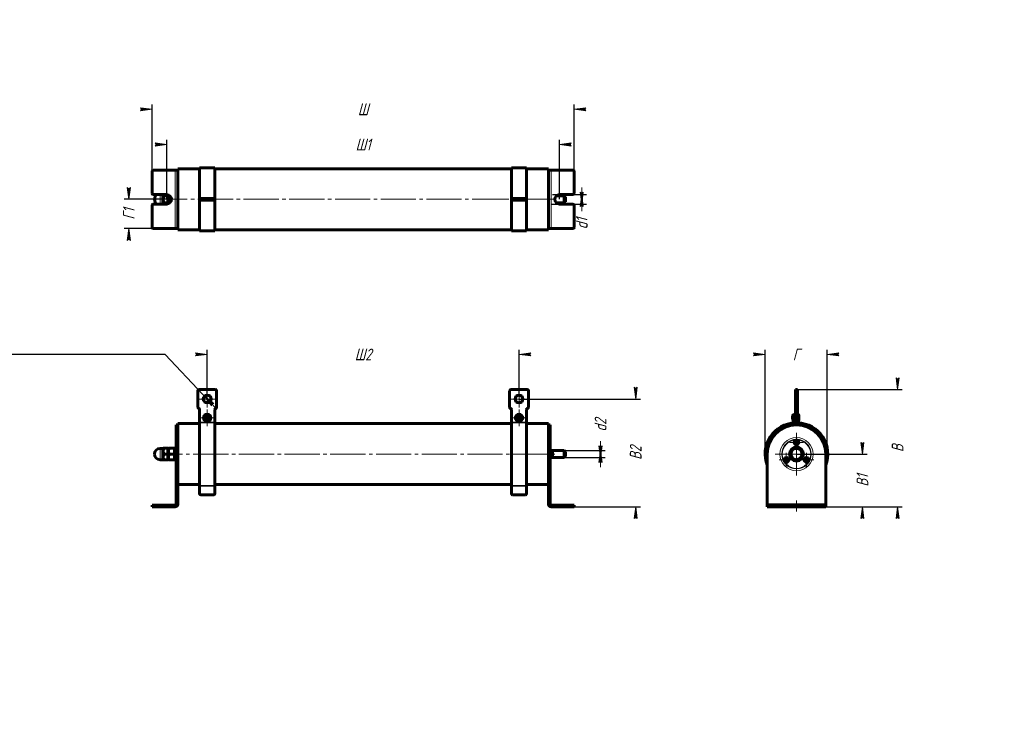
# Model space of a CAD drawing. Header units: millimetres. Extents: x 0 to 420, y 0 to 297.
import ezdxf

# ---------------------------------------------------------------- set-up
doc = ezdxf.new("R2010")
doc.units = ezdxf.units.MM
for name, pattern in [('K5LT_AXLED', [19.5, 15, -1.5, 1.5, -1.5]), ('K5LT_BASIC', [0]), ('K5LT_THIN', [0])]:
    doc.linetypes.add(name, pattern=pattern)
doc.layers.add('Системный слой', color=7, linetype='Continuous')
doc.styles.add('KDIMTEXTSTYLE', font='GOST_AU.SHX', dxfattribs={"width": 0.96, "oblique": 15, "height": 5})
doc.dimstyles.new('KDIMSTYLE (0.50)', dxfattribs={"dimtxt": 5, "dimasz": 1, "dimexe": 2, "dimexo": 0, "dimgap": 1, "dimtad": 1, "dimlfac": 2, "dimtxsty": 'KDIMTEXTSTYLE', "dimsah": 1, "dimcen": 0, "dimdle": 1, "dimadec": 0, "dimazin": 0, "dimtfac": 0.667, "dimtmove": 0, "dimatfit": 3, "dimfxl": 1, "dimtvp": 1, "dimtolj": 1, "dimtzin": 0, "dimarcsym": 0})

# ---------------------------------------------------------------- blocks, each defined once
blk = doc.blocks.new('U0')
at = {"layer": 'Системный слой', "color": 150, "linetype": 'K5LT_BASIC', "lineweight": 60, "true_color": 0x0080ff}
for p, q in [((61, 111.78), (61, 114.16)), ((61, 109.41), (61, 111.78))]:
    blk.add_line(p, q, dxfattribs=at)
blk = doc.blocks.new('U1')
at = {"layer": 'Системный слой', "color": 7, "linetype": 'K5LT_THIN', "lineweight": 18}
for p, q in [((59.88, 111.78), (59.88, 114.16)), ((59.88, 109.41), (59.88, 111.78))]:
    blk.add_line(p, q, dxfattribs=at)
blk = doc.blocks.new('U2')
at = {"layer": 'Системный слой', "color": 150, "linetype": 'K5LT_BASIC', "lineweight": 60, "true_color": 0x0080ff}
for p, q in [((76.75, 124.78), (67.5, 124.78)), ((209.75, 124.78), (83.25, 124.78)), ((225.5, 124.78), (216.25, 124.78))]:
    blk.add_line(p, q, dxfattribs=at)
blk = doc.blocks.new('U3')
at = {"layer": 'Системный слой', "color": 150, "linetype": 'K5LT_BASIC', "lineweight": 60, "true_color": 0x0080ff}
for p, q in [((76.75, 98.78), (67.5, 98.78)), ((209.75, 98.78), (83.25, 98.78)), ((225.5, 98.78), (216.25, 98.78))]:
    blk.add_line(p, q, dxfattribs=at)
blk = doc.blocks.new('U4')
at = {"layer": 'Системный слой', "color": 150, "linetype": 'K5LT_BASIC', "lineweight": 60, "true_color": 0x0080ff}
for p, q in [((67.5, 111.78), (67.5, 124.78)), ((67.5, 108.21), (67.5, 111.78))]:
    blk.add_line(p, q, dxfattribs=at)
blk = doc.blocks.new('U5')
at = {"layer": 'Системный слой', "color": 150, "linetype": 'K5LT_BASIC', "lineweight": 60, "true_color": 0x0080ff}
for p, q in [((225.5, 111.78), (225.5, 124.78)), ((225.5, 108.21), (225.5, 111.78))]:
    blk.add_line(p, q, dxfattribs=at)
blk = doc.blocks.new('KDIMARROW_02')
at = {"layer": 'Системный слой'}
blk.add_hatch(color=0, dxfattribs=at).paths.add_polyline_path([(4.5, 0), (5, 0.66), (0, 0), (5, -0.66)])
at = {"layer": 'Системный слой', "color": 0, "linetype": 'K5LT_THIN', "lineweight": 18}
for p, q in [((0, 0), (-1, 0)), ((5, 0.66), (0, 0)), ((0, 0), (5, -0.66)), ((0, 0), (7, 0)), ((4.5, 0), (5, 0.66)), ((5, -0.66), (4.5, 0))]:
    blk.add_line(p, q, dxfattribs=at)
blk = doc.blocks.new('KDIMARROW_01')
at = {"layer": 'Системный слой'}
blk.add_hatch(color=0, dxfattribs=at).paths.add_polyline_path([(0, 0), (-5, 0.66), (-4.5, 0), (-5, -0.66)])
at = {"layer": 'Системный слой', "color": 0, "linetype": 'K5LT_THIN', "lineweight": 18}
for p, q in [((-4.5, 0), (-5, 0.66)), ((-5, 0.66), (0, 0)), ((0, 0), (-5, -0.66)), ((-5, -0.66), (-4.5, 0)), ((0, 0), (-1, 0))]:
    blk.add_line(p, q, dxfattribs=at)
blk = doc.blocks.new('U6')
at = {"layer": 'Системный слой', "color": 30, "linetype": 'K5LT_AXLED', "lineweight": 18, "true_color": 0xff8000}
for q in [(80, 138.96), (76.33, 135.28), (83.68, 135.28), (80, 131.61)]:
    blk.add_line((80, 135.28), q, dxfattribs=at)
blk = doc.blocks.new('U7')
at = {"layer": 'Системный слой', "color": 30, "linetype": 'K5LT_AXLED', "lineweight": 18, "true_color": 0xff8000}
for q in [(213, 138.96), (209.33, 135.28), (216.68, 135.28), (213, 131.61)]:
    blk.add_line((213, 135.28), q, dxfattribs=at)
blk = doc.blocks.new('U8')
at = {"layer": 'Системный слой', "color": 30, "linetype": 'K5LT_AXLED', "lineweight": 18, "true_color": 0xff8000}
for q in [(80, 130.85), (76.43, 127.28), (83.58, 127.28), (80, 123.7)]:
    blk.add_line((80, 127.28), q, dxfattribs=at)
blk = doc.blocks.new('U9')
at = {"layer": 'Системный слой', "color": 30, "linetype": 'K5LT_AXLED', "lineweight": 18, "true_color": 0xff8000}
for q in [(213, 130.85), (209.43, 127.28), (216.58, 127.28), (213, 123.7)]:
    blk.add_line((213, 127.28), q, dxfattribs=at)
blk = doc.blocks.new('U10')
at = {"layer": 'Системный слой', "color": 150, "linetype": 'K5LT_BASIC', "lineweight": 60, "true_color": 0x0080ff}
for start, end in [(0, 195.9424), (344.0576, 0)]:
    blk.add_arc((331.35, 111.78), 13, start, end, dxfattribs=at)
blk = doc.blocks.new('U11')
at = {"layer": 'Системный слой', "color": 150, "linetype": 'K5LT_BASIC', "lineweight": 60, "true_color": 0x0080ff}
for p, q in [((332.38, 127.28), (332.38, 128.2)), ((332.38, 126.35), (332.38, 127.28))]:
    blk.add_line(p, q, dxfattribs=at)
blk = doc.blocks.new('U12')
at = {"layer": 'Системный слой', "color": 150, "linetype": 'K5LT_BASIC', "lineweight": 60, "true_color": 0x0080ff}
for p, q in [((329.7, 127.28), (329.7, 128.03)), ((329.7, 126.53), (329.7, 127.28))]:
    blk.add_line(p, q, dxfattribs=at)
blk = doc.blocks.new('U13')
at = {"layer": 'Системный слой', "color": 150, "linetype": 'K5LT_BASIC', "lineweight": 60, "true_color": 0x0080ff}
for p, q in [((332.38, 127.07), (332.38, 128.2)), ((332.38, 126.35), (332.38, 127.07))]:
    blk.add_line(p, q, dxfattribs=at)
blk = doc.blocks.new('U14')
at = {"layer": 'Системный слой', "color": 30, "linetype": 'K5LT_AXLED', "lineweight": 18, "true_color": 0xff8000}
for q in [(324.02, 109.28), (327.02, 112.28), (330.02, 109.28), (327.02, 106.28)]:
    blk.add_line((327.02, 109.28), q, dxfattribs=at)
blk = doc.blocks.new('U15')
at = {"layer": 'Системный слой', "color": 30, "linetype": 'K5LT_AXLED', "lineweight": 18, "true_color": 0xff8000}
for q in [(331.35, 120.85), (322.28, 111.78), (340.42, 111.78), (331.35, 102.71)]:
    blk.add_line((331.35, 111.78), q, dxfattribs=at)
blk = doc.blocks.new('U16')
at = {"layer": 'Системный слой', "color": 30, "linetype": 'K5LT_AXLED', "lineweight": 18, "true_color": 0xff8000}
for q in [(331.35, 119.78), (328.35, 116.78), (334.35, 116.78), (331.35, 113.78)]:
    blk.add_line((331.35, 116.78), q, dxfattribs=at)
blk = doc.blocks.new('U17')
at = {"layer": 'Системный слой', "color": 30, "linetype": 'K5LT_AXLED', "lineweight": 18, "true_color": 0xff8000}
for q in [(332.68, 109.28), (335.68, 112.28), (338.68, 109.28), (335.68, 106.28)]:
    blk.add_line((335.68, 109.28), q, dxfattribs=at)
blk = doc.blocks.new('U18')
at = {"layer": 'Системный слой', "color": 150, "linetype": 'K5LT_BASIC', "lineweight": 60, "true_color": 0x0080ff}
for p, q in [((63.55, 222.25), (63.6, 222.12)), ((63.6, 222.12), (63.66, 221.99)), ((63.66, 221.99), (63.72, 221.86))]:
    blk.add_line(p, q, dxfattribs=at)
blk = doc.blocks.new('U19')
at = {"layer": 'Системный слой', "color": 150, "linetype": 'K5LT_BASIC', "lineweight": 60, "true_color": 0x0080ff}
for p, q in [((63.6, 218.71), (63.55, 218.58)), ((63.66, 218.84), (63.6, 218.71)), ((63.72, 218.97), (63.66, 218.84))]:
    blk.add_line(p, q, dxfattribs=at)
blk = doc.blocks.new('U20')
at = {"layer": 'Системный слой', "color": 150, "linetype": 'K5LT_BASIC', "lineweight": 60, "true_color": 0x0080ff}
for p, q in [((63.12, 218.81), (63.03, 218.97)), ((63.19, 218.64), (63.12, 218.81)), ((63.23, 218.47), (63.19, 218.64))]:
    blk.add_line(p, q, dxfattribs=at)
blk = doc.blocks.new('U21')
at = {"layer": 'Системный слой', "color": 150, "linetype": 'K5LT_BASIC', "lineweight": 60, "true_color": 0x0080ff}
for p, q in [((63.03, 221.86), (63.12, 222.02)), ((63.12, 222.02), (63.19, 222.19)), ((63.19, 222.19), (63.23, 222.36))]:
    blk.add_line(p, q, dxfattribs=at)
blk = doc.blocks.new('U22')
at = {"layer": 'Системный слой', "color": 150, "linetype": 'K5LT_BASIC', "lineweight": 60, "true_color": 0x0080ff}
for p, q in [((61.26, 222.41), (61.3, 222.23)), ((61.3, 222.23), (61.38, 222.04)), ((61.38, 222.04), (61.47, 221.86))]:
    blk.add_line(p, q, dxfattribs=at)
blk = doc.blocks.new('U23')
at = {"layer": 'Системный слой', "color": 150, "linetype": 'K5LT_BASIC', "lineweight": 60, "true_color": 0x0080ff}
for p, q in [((61.3, 218.6), (61.26, 218.41)), ((61.38, 218.79), (61.3, 218.6)), ((61.47, 218.97), (61.38, 218.79))]:
    blk.add_line(p, q, dxfattribs=at)
blk = doc.blocks.new('U24')
at = {"layer": 'Системный слой', "color": 150, "linetype": 'K5LT_BASIC', "lineweight": 60, "true_color": 0x0080ff}
for p, q in [((76.75, 233.41), (67.5, 233.41)), ((209.75, 233.41), (83.25, 233.41)), ((225.5, 233.41), (216.25, 233.41))]:
    blk.add_line(p, q, dxfattribs=at)
blk = doc.blocks.new('U25')
at = {"layer": 'Системный слой', "color": 150, "linetype": 'K5LT_BASIC', "lineweight": 60, "true_color": 0x0080ff}
for p, q in [((76.75, 207.41), (67.5, 207.41)), ((209.75, 207.41), (83.25, 207.41)), ((225.5, 207.41), (216.25, 207.41))]:
    blk.add_line(p, q, dxfattribs=at)

msp = doc.modelspace()

# ---------------------------------------------------------------- linework, layer by layer
at = {"layer": 'Системный слой', "color": 150, "linetype": 'K5LT_BASIC', "lineweight": 60, "true_color": 0x0080ff}
for p, q in [((56.5016, 222.9144), (56.5016, 232.4144)), ((57.0016, 232.9144), (66.2516, 232.9144)), ((66.2516, 232.9144), (67.5016, 232.9144)), ((67.5016, 207.4144), (67.5016, 233.4144)), ((67.5016, 232.9144), (67.5016, 207.9144)), ((83.2516, 233.7894), (76.7516, 233.7894)), ((76.7516, 221.0279), (76.7516, 233.7894)), ((83.2516, 221.0279), (83.2516, 233.7894)), ((216.2516, 233.7894), (209.7516, 233.7894)), ((209.7516, 221.0279), (209.7516, 233.7894)), ((216.2516, 221.0279), (216.2516, 233.7894)), ((225.5016, 207.4144), (225.5016, 233.4144)), ((225.5016, 232.9144), (226.7516, 232.9144)), ((225.5016, 207.9144), (225.5016, 232.9144)), ((226.7516, 232.9144), (236.0016, 232.9144)), ((236.5016, 232.4144), (236.5016, 222.9144)), ((57.0016, 222.4144), (62.7516, 222.4144)), ((62.7516, 218.4144), (57.0016, 218.4144)), ((61.0016, 218.4144), (61.0016, 222.4144)), ((61.4702, 221.8578), (63.0329, 221.8578)), ((61.4702, 218.971), (63.0329, 218.971)), ((63.5016, 222.2684), (63.5016, 220.4144)), ((63.5016, 220.4144), (63.5016, 218.5603)), ((64.136, 221.8578), (63.7248, 221.8578)), ((64.136, 218.971), (63.7248, 218.971)), ((76.7516, 220.7894), (76.7516, 221.0279)), ((76.7516, 220.7894), (77.2516, 220.7894)), ((76.7516, 220.4144), (76.7516, 220.7894)), ((76.7516, 220.4144), (77.2516, 220.4144)), ((76.7516, 220.0394), (76.7516, 220.4144)), ((77.2516, 220.4144), (76.7516, 220.4144)), ((76.7516, 220.0394), (76.7516, 219.8009)), ((77.2516, 220.0394), (76.7516, 220.0394)), ((76.7516, 219.8009), (76.7516, 207.0394)), ((77.2516, 220.7894), (82.7516, 220.7894)), ((77.2516, 220.4144), (82.7516, 220.4144)), ((77.2516, 220.4144), (82.7516, 220.4144)), ((77.2516, 220.0394), (82.7516, 220.0394)), ((82.7516, 220.7894), (83.2516, 220.7894)), ((82.7516, 220.4144), (83.2516, 220.4144)), ((83.2516, 220.4144), (82.7516, 220.4144)), ((83.2516, 220.0394), (82.7516, 220.0394)), ((83.2516, 220.7894), (83.2516, 221.0279)), ((83.2516, 220.7894), (83.2516, 220.4144)), ((83.2516, 220.4144), (83.2516, 220.0394)), ((83.2516, 220.0394), (83.2516, 219.8009)), ((83.2516, 219.8009), (83.2516, 207.0394)), ((209.7516, 220.7894), (209.7516, 221.0279)), ((209.7516, 220.7894), (210.2516, 220.7894)), ((209.7516, 220.4144), (209.7516, 220.7894)), ((209.7516, 220.4144), (210.2516, 220.4144)), ((209.7516, 220.0394), (209.7516, 220.4144)), ((210.2516, 220.4144), (209.7516, 220.4144)), ((209.7516, 220.0394), (209.7516, 219.8009)), ((210.2516, 220.0394), (209.7516, 220.0394)), ((209.7516, 219.8009), (209.7516, 207.0394)), ((210.2516, 220.7894), (215.7516, 220.7894)), ((210.2516, 220.4144), (215.7516, 220.4144)), ((210.2516, 220.4144), (215.7516, 220.4144)), ((210.2516, 220.0394), (215.7516, 220.0394)), ((215.7516, 220.7894), (216.2516, 220.7894)), ((215.7516, 220.4144), (216.2516, 220.4144)), ((216.2516, 220.4144), (215.7516, 220.4144)), ((216.2516, 220.0394), (215.7516, 220.0394)), ((216.2516, 220.7894), (216.2516, 221.0279)), ((216.2516, 220.7894), (216.2516, 220.4144)), ((216.2516, 220.4144), (216.2516, 220.0394)), ((216.2516, 220.0394), (216.2516, 219.8009)), ((216.2516, 219.8009), (216.2516, 207.0394)), ((228.9287, 221.9144), (232.2516, 221.9144)), ((228.9287, 218.9144), (232.2516, 218.9144)), ((230.2516, 222.4144), (236.0016, 222.4144)), ((236.0016, 218.4144), (230.2516, 218.4144)), ((232.2516, 221.9144), (232.2516, 218.9144)), ((232.2516, 221.9144), (232.7516, 221.4144)), ((232.2516, 218.9144), (232.7516, 219.4144)), ((232.7516, 221.4144), (232.7516, 219.4144)), ((56.5016, 208.4144), (56.5016, 217.9144)), ((236.5016, 217.9144), (236.5016, 208.4144)), ((66.2516, 207.9144), (57.0016, 207.9144)), ((67.5016, 207.9144), (66.2516, 207.9144)), ((76.7516, 207.0394), (83.2516, 207.0394)), ((209.7516, 207.0394), (216.2516, 207.0394)), ((226.7516, 207.9144), (225.5016, 207.9144)), ((236.0016, 207.9144), (226.7516, 207.9144)), ((76.0016, 138.7801), (76.0016, 131.7801)), ((83.5016, 139.2801), (76.5016, 139.2801)), ((84.0016, 131.7801), (84.0016, 138.7801)), ((209.0016, 138.7801), (209.0016, 131.7801)), ((216.5016, 139.2801), (209.5016, 139.2801)), ((217.0016, 131.7801), (217.0016, 138.7801)), ((330.9758, 139.2801), (331.3508, 139.2801)), ((330.9758, 138.7801), (330.9758, 139.2801)), ((330.9758, 138.7801), (330.9758, 131.7801)), ((331.3508, 139.2801), (331.3508, 138.7801)), ((331.3508, 138.7801), (331.3508, 139.2801)), ((331.3508, 139.2801), (331.7258, 139.2801)), ((331.3508, 138.7801), (331.3508, 131.7801)), ((331.3508, 138.7801), (331.3508, 131.7801)), ((331.7258, 139.2801), (331.7258, 138.7801)), ((331.7258, 138.7801), (331.7258, 131.7801)), ((76.7516, 125.3908), (76.7516, 130.8119)), ((83.2516, 130.8119), (83.2516, 125.3908)), ((209.7516, 125.3908), (209.7516, 130.8119)), ((216.2516, 130.8119), (216.2516, 125.3908)), ((330.9758, 131.296), (330.9758, 131.7801)), ((330.9758, 130.8119), (330.9758, 131.296)), ((330.9758, 125.3908), (330.9758, 130.8119)), ((331.3508, 131.7801), (331.3508, 131.296)), ((331.3508, 131.296), (331.3508, 131.7801)), ((331.3508, 131.296), (331.3508, 130.8119)), ((331.3508, 130.8119), (331.3508, 131.296)), ((331.3508, 125.3908), (331.3508, 130.8119)), ((331.3508, 125.3908), (331.3508, 130.8119)), ((331.7258, 131.7801), (331.7258, 131.296)), ((331.7258, 131.296), (331.7258, 130.8119)), ((331.7258, 125.3908), (331.7258, 130.8119)), ((67.5016, 124.2801), (66.7516, 124.2801)), ((66.7516, 111.7801), (66.7516, 124.2801)), ((76.7516, 125.141), (76.7516, 125.3908)), ((76.7516, 98.4192), (76.7516, 125.141)), ((83.2516, 125.141), (83.2516, 125.3908)), ((83.2516, 98.4192), (83.2516, 125.141)), ((209.7516, 125.141), (209.7516, 125.3908)), ((209.7516, 98.4192), (209.7516, 125.141)), ((216.2516, 125.141), (216.2516, 125.3908)), ((216.2516, 98.4192), (216.2516, 125.141)), ((225.5016, 124.2801), (226.2516, 124.2801)), ((226.2516, 124.2801), (226.2516, 111.7801)), ((61.0016, 114.1551), (59.8766, 114.1551)), ((61.0016, 113.8551), (61.2469, 114.2801)), ((61.2469, 114.2801), (61.4702, 114.2801)), ((61.4702, 114.2801), (63.0329, 114.2801)), ((63.0329, 114.2801), (63.2562, 114.2801)), ((63.2562, 114.2801), (63.5016, 113.8551)), ((63.5016, 114.2801), (63.7248, 114.2801)), ((63.5016, 114.2801), (63.5016, 113.0301)), ((65.8783, 114.2801), (63.7248, 114.2801)), ((65.8783, 114.2801), (66.1016, 114.2801)), ((66.1016, 114.2801), (66.1016, 113.0301)), ((66.7016, 114.1051), (66.1016, 114.1051)), ((66.7016, 108.7801), (66.7016, 114.7801)), ((66.7516, 114.7801), (66.7016, 114.7801)), ((328.4641, 111.7801), (329.9075, 114.2801)), ((329.9075, 114.2801), (332.7942, 114.2801)), ((332.7942, 114.2801), (334.2376, 111.7801)), ((61.0016, 109.4051), (59.8766, 109.4051)), ((61.0016, 109.7051), (61.2469, 109.2801)), ((61.4702, 109.2801), (61.2469, 109.2801)), ((61.4702, 111.7801), (63.0329, 111.7801)), ((61.4702, 109.2801), (63.0329, 109.2801)), ((63.2562, 109.2801), (63.0329, 109.2801)), ((63.2562, 109.2801), (63.5016, 109.7051)), ((63.5016, 113.0301), (63.5016, 110.5301)), ((63.5016, 110.5301), (63.5016, 109.2801)), ((63.7248, 109.2801), (63.5016, 109.2801)), ((65.8783, 111.7801), (63.7248, 111.7801)), ((65.8783, 109.2801), (63.7248, 109.2801)), ((66.1016, 109.2801), (65.8783, 109.2801)), ((66.1016, 113.0301), (66.1016, 110.5301)), ((66.1016, 110.5301), (66.1016, 109.2801)), ((66.7016, 109.4551), (66.1016, 109.4551)), ((66.7516, 90.5301), (66.7516, 111.7801)), ((226.2516, 113.2801), (232.2516, 113.2801)), ((226.2516, 111.7801), (226.2516, 90.5301)), ((226.2516, 110.2801), (232.2516, 110.2801)), ((227.2516, 113.2801), (227.2516, 110.2801)), ((232.2516, 113.2801), (232.2516, 110.2801)), ((232.2516, 113.2801), (232.7516, 112.7801)), ((232.2516, 110.2801), (232.7516, 110.7801)), ((232.7516, 112.7801), (232.7516, 110.7801)), ((318.8508, 111.7801), (318.8508, 90.5301)), ((329.9075, 109.2801), (328.4641, 111.7801)), ((332.7942, 109.2801), (329.9075, 109.2801)), ((334.2376, 111.7801), (332.7942, 109.2801)), ((343.8508, 90.5301), (343.8508, 111.7801)), ((66.7516, 108.7801), (66.7016, 108.7801)), ((67.5016, 90.5301), (67.5016, 108.2094)), ((225.5016, 108.2094), (225.5016, 90.5301)), ((76.7516, 98.1695), (76.7516, 98.4192)), ((76.7516, 94.9301), (76.7516, 98.1695)), ((83.2516, 98.1695), (83.2516, 98.4192)), ((83.2516, 98.1695), (83.2516, 94.9301)), ((209.7516, 98.1695), (209.7516, 98.4192)), ((209.7516, 94.9301), (209.7516, 98.1695)), ((216.2516, 98.1695), (216.2516, 98.4192)), ((216.2516, 98.1695), (216.2516, 94.9301)), ((77.2516, 94.4301), (82.7516, 94.4301)), ((210.2516, 94.4301), (215.7516, 94.4301)), ((56.5016, 89.2801), (56.5016, 90.0301)), ((56.5016, 90.0301), (57.0016, 90.0301)), ((57.0016, 89.2801), (56.5016, 89.2801)), ((57.0016, 90.0301), (66.2516, 90.0301)), ((57.0016, 89.2801), (66.2516, 89.2801)), ((226.7516, 90.0301), (236.0016, 90.0301)), ((226.7516, 89.2801), (236.0016, 89.2801)), ((236.0016, 90.0301), (236.5016, 90.0301)), ((236.5016, 89.2801), (236.0016, 89.2801)), ((236.5016, 89.2801), (236.5016, 90.0301)), ((318.8508, 90.5301), (318.8508, 90.0301)), ((318.8508, 90.0301), (319.3508, 90.0301)), ((318.8508, 89.2801), (318.8508, 90.0301)), ((319.3508, 89.2801), (318.8508, 89.2801)), ((319.3508, 90.0301), (328.8508, 90.0301)), ((319.3508, 89.2801), (328.8508, 89.2801)), ((328.8508, 90.0301), (329.3508, 90.0301)), ((329.3508, 89.2801), (328.8508, 89.2801)), ((333.3508, 90.0301), (329.3508, 90.0301)), ((329.3508, 90.0301), (329.3508, 89.2801)), ((333.3508, 89.2801), (329.3508, 89.2801)), ((333.3508, 89.2801), (333.3508, 90.0301)), ((333.3508, 90.0301), (333.8508, 90.0301)), ((333.8508, 89.2801), (333.3508, 89.2801)), ((333.8508, 90.0301), (343.3508, 90.0301)), ((333.8508, 89.2801), (343.3508, 89.2801)), ((343.3508, 90.0301), (343.8508, 90.0301)), ((343.8508, 89.2801), (343.3508, 89.2801)), ((343.8508, 90.0301), (343.8508, 90.5301)), ((343.8508, 89.2801), (343.8508, 90.0301))]:
    msp.add_line(p, q, dxfattribs=at)
at = {"layer": 'Системный слой', "color": 7, "linetype": 'K5LT_THIN', "lineweight": 18}
for p, q in [((66.2516, 207.9144), (66.2516, 232.9144)), ((226.7516, 232.9144), (226.7516, 207.9144)), ((59.8766, 218.4144), (59.8766, 222.4144)), ((76.7516, 221.0279), (83.2516, 221.0279)), ((83.2516, 219.8009), (76.7516, 219.8009)), ((77.2516, 220.4144), (77.2516, 220.7894)), ((77.2516, 220.0394), (77.2516, 220.4144)), ((82.7516, 220.7894), (82.7516, 220.4144)), ((82.7516, 220.4144), (82.7516, 220.0394)), ((209.7516, 221.0279), (216.2516, 221.0279)), ((216.2516, 219.8009), (209.7516, 219.8009)), ((210.2516, 220.4144), (210.2516, 220.7894)), ((210.2516, 220.0394), (210.2516, 220.4144)), ((215.7516, 220.7894), (215.7516, 220.4144)), ((215.7516, 220.4144), (215.7516, 220.0394)), ((228.674, 221.6438), (232.2516, 221.6438)), ((228.674, 219.185), (232.2516, 219.185)), ((232.2516, 221.6438), (232.5222, 221.6438)), ((232.2516, 219.185), (232.5222, 219.185)), ((330.9758, 138.7801), (331.3508, 138.7801)), ((331.3508, 138.7801), (331.7258, 138.7801)), ((331.3508, 131.7801), (330.9758, 131.7801)), ((331.3508, 131.296), (330.9758, 131.296)), ((331.3508, 130.8119), (330.9758, 130.8119)), ((331.7258, 131.7801), (331.3508, 131.7801)), ((331.3508, 131.296), (331.7258, 131.296)), ((331.3508, 130.8119), (331.7258, 130.8119)), ((76.7516, 125.3908), (83.2516, 125.3908)), ((76.7516, 125.141), (83.2516, 125.141)), ((209.7516, 125.3908), (216.2516, 125.3908)), ((209.7516, 125.141), (216.2516, 125.141)), ((330.7545, 124.7664), (330.7373, 125.141)), ((331.3508, 125.3908), (330.9758, 125.3908)), ((331.7258, 125.3908), (331.3508, 125.3908)), ((331.9644, 125.141), (331.9472, 124.7664)), ((67.5016, 111.7801), (66.7516, 111.7801)), ((225.5016, 111.7801), (226.2516, 111.7801)), ((227.2516, 113.0095), (232.2516, 113.0095)), ((227.2516, 110.5508), (232.2516, 110.5508)), ((232.2516, 113.0095), (232.5222, 113.0095)), ((232.2516, 110.5508), (232.5222, 110.5508)), ((76.7516, 98.4192), (83.2516, 98.4192)), ((76.7516, 98.1695), (83.2516, 98.1695)), ((209.7516, 98.4192), (216.2516, 98.4192)), ((209.7516, 98.1695), (216.2516, 98.1695)), ((57.0016, 89.2801), (57.0016, 90.0301)), ((66.2516, 89.2801), (66.2516, 90.0301)), ((66.7516, 90.5301), (67.5016, 90.5301)), ((225.5016, 90.5301), (226.2516, 90.5301)), ((226.7516, 89.2801), (226.7516, 90.0301)), ((236.0016, 89.2801), (236.0016, 90.0301)), ((318.8508, 90.5301), (343.8508, 90.5301)), ((319.3508, 89.2801), (319.3508, 90.0301)), ((328.8508, 90.0301), (328.8508, 89.2801)), ((333.8508, 89.2801), (333.8508, 90.0301)), ((343.3508, 89.2801), (343.3508, 90.0301))]:
    msp.add_line(p, q, dxfattribs=at)
at = {"layer": 'Системный слой', "color": 30, "linetype": 'K5LT_AXLED', "lineweight": 18, "true_color": 0xff8000}
for p, q in [((227.5016, 220.4144), (65.5016, 220.4144)), ((195.6515, 220.4144), (208.6515, 220.4144)), ((67.5016, 111.7801), (64.7516, 111.7801)), ((225.5016, 111.7801), (67.5016, 111.7801)), ((225.5016, 111.7801), (228.2516, 111.7801)), ((331.3508, 87.2801), (331.3508, 92.0301))]:
    msp.add_line(p, q, dxfattribs=at)
at = {"layer": 'Системный слой', "color": 150, "linetype": 'K5LT_BASIC', "lineweight": 60, "true_color": 0x0080ff}
for centre, radius in [((80.0016, 135.2801), 1.675), ((213.0016, 135.2801), 1.675), ((80.0016, 127.2755), 1.575), ((80.0016, 127.2755), 0.5375), ((213.0016, 127.2755), 1.575), ((213.0016, 127.2755), 0.5375), ((331.3508, 116.7801), 1), ((331.3508, 111.7801), 3), ((331.3508, 111.7801), 2.375), ((327.0207, 109.2801), 1), ((335.681, 109.2801), 1)]:
    msp.add_circle(centre, radius, dxfattribs=at)
at = {"layer": 'Системный слой', "color": 7, "linetype": 'K5LT_THIN', "lineweight": 18}
for centre, radius in [((80.0016, 127.2755), 0.925), ((213.0016, 127.2755), 0.925), ((331.3508, 111.7801), 7.0699), ((331.3508, 111.7801), 6.3032), ((331.3508, 111.7801), 6.0637)]:
    msp.add_circle(centre, radius, dxfattribs=at)
at = {"layer": 'Системный слой', "color": 150, "linetype": 'K5LT_BASIC', "lineweight": 60, "true_color": 0x0080ff}
for centre, radius, start, end in [((57.0016, 232.4144), 0.5, 90, 180), ((236.0016, 232.4144), 0.5, 0, 90), ((57.0016, 222.9144), 0.5, 180, 270), ((236.0016, 222.9144), 0.5, 270, 0), ((57.0016, 217.9144), 0.5, 90, 180), ((59.8766, 220.4144), 2.375, 122.636898, 180), ((59.8766, 220.4144), 2.375, 180, 237.363102), ((62.7516, 220.4144), 2, 270, 90), ((230.2516, 220.4144), 2, 90, 270), ((236.0016, 217.9144), 0.5, 0, 90), ((57.0016, 208.4144), 0.5, 180, 270), ((236.0016, 208.4144), 0.5, 270, 0), ((76.5016, 138.7801), 0.5, 90, 180), ((83.5016, 138.7801), 0.5, 0, 90), ((209.5016, 138.7801), 0.5, 90, 180), ((216.5016, 138.7801), 0.5, 0, 90), ((76.5016, 131.7801), 0.5, 180, 255.522488), ((76.2516, 130.8119), 0.5, 0, 75.522488), ((83.7516, 130.8119), 0.5, 104.477512, 180), ((83.5016, 131.7801), 0.5, 284.477512, 0), ((209.5016, 131.7801), 0.5, 180, 255.522488), ((209.2516, 130.8119), 0.5, 0, 75.522488), ((216.7516, 130.8119), 0.5, 104.477512, 180), ((216.5016, 131.7801), 0.5, 284.477512, 0), ((330.3383, 128.0255), 0.6375, 0, 180), ((330.3383, 126.5255), 0.6375, 180, 0), ((331.7258, 128.2005), 0.65, 0, 90), ((331.7258, 126.3505), 0.65, 270, 0), ((331.3508, 111.7801), 13.375, 92.629169, 200.839694), ((331.3508, 111.7801), 12.5, 0, 180), ((330.7258, 125.3908), 0.25, 272.629169, 0), ((330.7258, 125.3908), 0.625, 272.629169, 0), ((331.9758, 125.3908), 0.625, 180, 267.370831), ((331.9758, 125.3908), 0.25, 180, 267.370831), ((331.3508, 111.7801), 13.375, 339.160306, 87.370831), ((59.8766, 111.7801), 2.375, 90, 180), ((59.8766, 111.7801), 2.375, 180, 270), ((77.2516, 94.9301), 0.5, 180, 270), ((82.7516, 94.9301), 0.5, 270, 0), ((210.2516, 94.9301), 0.5, 180, 270), ((215.7516, 94.9301), 0.5, 270, 0), ((66.2516, 90.5301), 0.5, 270, 0), ((66.2516, 90.5301), 1.25, 270, 0), ((226.7516, 90.5301), 1.25, 180, 270), ((226.7516, 90.5301), 0.5, 180, 270)]:
    msp.add_arc(centre, radius, start, end, dxfattribs=at)
for points, knots in [([(61.4702, 221.8578), (61.4513, 221.7921), (61.4151, 221.6601), (61.3638, 221.4474), (61.318, 221.2194), (61.28, 220.9707), (61.2623, 220.792), (61.2551, 220.6817), (61.2509, 220.6086), (61.2468, 220.4954), (61.2466, 220.3541), (61.2507, 220.2203), (61.2581, 220.0948), (61.269, 219.9697), (61.2889, 219.797), (61.3255, 219.5637), (61.3878, 219.2721), (61.4414, 219.0709), (61.4702, 218.971)], [0, 0, 0, 0, 2.93994675, 5.8798935, 9.40782959, 12.93576569, 16.69262748, 17.12336474, 17.68791322, 19.8355214, 21.98312957, 23.78273792, 25.58234627, 27.38195462, 29.18156298, 33.05575343, 37.52787672, 42, 42, 42, 42]), ([(63.0329, 218.971), (63.0519, 219.0367), (63.088, 219.1686), (63.1393, 219.3814), (63.1852, 219.6094), (63.2232, 219.8581), (63.2408, 220.0368), (63.248, 220.1471), (63.2522, 220.2201), (63.2563, 220.3334), (63.2565, 220.4747), (63.2524, 220.6085), (63.245, 220.734), (63.2341, 220.8591), (63.2143, 221.0318), (63.1776, 221.265), (63.1153, 221.5567), (63.0617, 221.7579), (63.0329, 221.8578)], [0, 0, 0, 0, 2.93994675, 5.8798935, 9.40782959, 12.93576569, 16.69262748, 17.12336474, 17.68791322, 19.8355214, 21.98312957, 23.78273792, 25.58234627, 27.38195462, 29.18156298, 33.05575343, 37.52787672, 42, 42, 42, 42]), ([(63.7248, 221.8578), (63.716, 221.8272), (63.6936, 221.7476), (63.6531, 221.5937), (63.6034, 221.3794), (63.5618, 221.155), (63.5327, 220.9459), (63.5178, 220.7987), (63.5094, 220.6806), (63.5049, 220.5918), (63.5022, 220.503), (63.5016, 220.4439), (63.5016, 220.4144)], [0, 0, 0, 0, 1.43286195, 3.72544107, 7.16430976, 11.33828068, 14.00371051, 16.66914034, 18.00185526, 19.33457017, 20.66728509, 22, 22, 22, 22]), ([(63.5016, 220.4144), (63.5016, 220.3741), (63.5027, 220.2934), (63.5078, 220.1722), (63.5162, 220.0513), (63.5307, 219.9004), (63.5547, 219.7198), (63.5972, 219.4786), (63.6536, 219.2287), (63.7021, 219.0498), (63.7248, 218.971)], [0, 0, 0, 0, 1.81846407, 3.63692813, 5.4553922, 7.27385627, 10.46569137, 13.65752648, 18.30421618, 22, 22, 22, 22]), ([(61.4702, 114.2801), (61.4178, 114.1228), (61.3493, 113.884), (61.2973, 113.6148), (61.2707, 113.4344), (61.2523, 113.2575), (61.2445, 113.0408), (61.2512, 112.824), (61.2712, 112.613), (61.3124, 112.352), (61.3778, 112.0738), (61.4404, 111.8695), (61.4702, 111.7801)], [0, 0, 0, 0, 2.51815721, 3.77278215, 4.19432082, 5.31263765, 6.49974103, 7.52229773, 8.64480831, 9.75346492, 11.56706008, 13, 13, 13, 13]), ([(63.0329, 111.7801), (63.0853, 111.9374), (63.1538, 112.1762), (63.2058, 112.4455), (63.2324, 112.6259), (63.2508, 112.8028), (63.2586, 113.0194), (63.2519, 113.2362), (63.2319, 113.4473), (63.1907, 113.7083), (63.1254, 113.9865), (63.0627, 114.1907), (63.0329, 114.2801)], [0, 0, 0, 0, 2.51815721, 3.77278215, 4.19432082, 5.31263765, 6.49974103, 7.52229773, 8.64480831, 9.75346492, 11.56706008, 13, 13, 13, 13]), ([(63.7248, 114.2801), (63.6951, 114.191), (63.651, 114.0471), (63.5991, 113.8445), (63.5636, 113.6785), (63.5373, 113.5223), (63.5153, 113.3476), (63.5037, 113.1864), (63.5016, 113.07), (63.5016, 113.0301)], [0, 0, 0, 0, 2.19292398, 3.51825832, 4.90426476, 6.18464535, 7.24784718, 9.05858362, 10, 10, 10, 10]), ([(66.1016, 113.0301), (66.1016, 113.1068), (66.0963, 113.2548), (66.0731, 113.4803), (66.0403, 113.6761), (65.9814, 113.9464), (65.9259, 114.1373), (65.8783, 114.2801)], [0, 0, 0, 0, 1.44740223, 2.79972062, 4.28007379, 5.18836903, 8, 8, 8, 8]), ([(61.4702, 111.7801), (61.4178, 111.6228), (61.3493, 111.384), (61.2973, 111.1148), (61.2707, 110.9344), (61.2523, 110.7575), (61.2445, 110.5408), (61.2512, 110.324), (61.2712, 110.113), (61.3124, 109.852), (61.3778, 109.5738), (61.4404, 109.3695), (61.4702, 109.2801)], [0, 0, 0, 0, 2.51815721, 3.77278215, 4.19432082, 5.31263765, 6.49974103, 7.52229773, 8.64480831, 9.75346492, 11.56706008, 13, 13, 13, 13]), ([(63.0329, 109.2801), (63.0853, 109.4374), (63.1538, 109.6762), (63.2058, 109.9455), (63.2324, 110.1259), (63.2508, 110.3028), (63.2586, 110.5194), (63.2519, 110.7362), (63.2319, 110.9473), (63.1907, 111.2083), (63.1254, 111.4865), (63.0627, 111.6907), (63.0329, 111.7801)], [0, 0, 0, 0, 2.51815721, 3.77278215, 4.19432082, 5.31263765, 6.49974103, 7.52229773, 8.64480831, 9.75346492, 11.56706008, 13, 13, 13, 13]), ([(63.5016, 113.0301), (63.5016, 112.9535), (63.5068, 112.8054), (63.53, 112.58), (63.5628, 112.3842), (63.6217, 112.1139), (63.6772, 111.9229), (63.7248, 111.7801)], [0, 0, 0, 0, 1.44740223, 2.79972062, 4.28007379, 5.18836903, 8, 8, 8, 8]), ([(63.7248, 111.7801), (63.6951, 111.691), (63.651, 111.5471), (63.5991, 111.3445), (63.5636, 111.1785), (63.5373, 111.0223), (63.5153, 110.8476), (63.5037, 110.6864), (63.5016, 110.57), (63.5016, 110.5301)], [0, 0, 0, 0, 2.19292398, 3.51825832, 4.90426476, 6.18464535, 7.24784718, 9.05858362, 10, 10, 10, 10]), ([(63.5016, 110.5301), (63.5016, 110.4535), (63.5068, 110.3054), (63.53, 110.08), (63.5628, 109.8842), (63.6217, 109.6139), (63.6772, 109.4229), (63.7248, 109.2801)], [0, 0, 0, 0, 1.44740223, 2.79972062, 4.28007379, 5.18836903, 8, 8, 8, 8]), ([(65.8783, 111.7801), (65.908, 111.8693), (65.9521, 112.0131), (66.004, 112.2157), (66.0395, 112.3818), (66.0658, 112.5379), (66.0878, 112.7127), (66.0994, 112.8738), (66.1016, 112.9903), (66.1016, 113.0301)], [0, 0, 0, 0, 2.19292398, 3.51825832, 4.90426476, 6.18464535, 7.24784718, 9.05858362, 10, 10, 10, 10]), ([(66.1016, 110.5301), (66.1016, 110.6068), (66.0963, 110.7548), (66.0731, 110.9803), (66.0403, 111.1761), (65.9814, 111.4464), (65.9259, 111.6373), (65.8783, 111.7801)], [0, 0, 0, 0, 1.44740223, 2.79972062, 4.28007379, 5.18836903, 8, 8, 8, 8]), ([(65.8783, 109.2801), (65.908, 109.3693), (65.9521, 109.5131), (66.004, 109.7157), (66.0395, 109.8818), (66.0658, 110.0379), (66.0878, 110.2127), (66.0994, 110.3738), (66.1016, 110.4903), (66.1016, 110.5301)], [0, 0, 0, 0, 2.19292398, 3.51825832, 4.90426476, 6.18464535, 7.24784718, 9.05858362, 10, 10, 10, 10])]:
    msp.add_open_spline(points, degree=3, knots=knots, dxfattribs=at)

# ---------------------------------------------------------------- block references
at = {"layer": 'Системный слой'}
for name in ['U24', 'U22', 'U23', 'U21', 'U20', 'U18', 'U19', 'U25', 'U6', 'U7', 'U8', 'U9', 'U12', 'U11', 'U13', 'U2', 'U4', 'U5', 'U10', 'U15', 'U16', 'U1', 'U0', 'U14', 'U17', 'U3']:
    msp.add_blockref(name, (0, 0), dxfattribs=at)

# ---------------------------------------------------------------- dimensions: what is measured, and where the dimension line sits
at = {"layer": 'Системный слой', "color": 7}
for base, p1, p2, location, text in [((56.5016, 258.7894), (236.5016, 225.8991), (56.5016, 227.6644), (146.5016, 258.7894), '\\H5.0;\\W0.965;\\Q15;\\H5.0;\\W0.965;\\Q15;\\Q15;Ш'), ((62.7516, 243.7894), (230.2516, 220.4144), (62.7516, 220.4144), (146.5016, 243.7894), '\\H5.0;\\W0.965;\\Q15;\\H5.0;\\W0.965;\\Q15;\\Q15;Ш1'), ((80.0016, 154.2801), (213.0016, 136.9551), (80.0016, 136.9551), (146.5016, 154.2801), '\\H5.0;\\W0.965;\\Q15;\\H5.0;\\W0.965;\\Q15;\\Q15;Ш2'), ((317.9758, 154.2801), (344.4758, 111.7801), (317.9758, 111.7801), (331.2258, 154.2801), '\\H5.0;\\W0.965;\\Q15;\\H5.0;\\W0.965;\\Q15;\\Q15;Г')]:
    msp.add_linear_dim(base=base, p1=p1, p2=p2, location=location, text=text, dimstyle='KDIMSTYLE (0.50)', override={"dimexo": 0, "dimblk1": 'KDIMARROW_01', "dimblk2": 'KDIMARROW_01', "dimse1": 0, "dimse2": 0, "dimclrt": 7, "dimtolj": 1}, dxfattribs=at).render()
for base, p1, p2, location, text, override in [((239.7298, 218.4144), (227.2516, 222.4144), (227.0127, 218.4144), (239.7298, 210.057), '\\H5.0;\\W0.965;\\Q15;\\H5.0;\\W0.965;\\Q15;\\Q15;d1', {"dimexo": 0, "dimblk1": 'KDIMARROW_02', "dimblk2": 'KDIMARROW_02', "dimse1": 0, "dimse2": 0, "dimclrt": 7, "dimtolj": 1}), ((46.557, 207.9144), (64.7516, 220.4144), (59.3211, 207.9144), (46.557, 214.1644), '\\H5.0;\\W0.965;\\Q15;\\H5.0;\\W0.965;\\Q15;\\Q15;Г1', {"dimexo": 0, "dimblk1": 'KDIMARROW_01', "dimblk2": 'KDIMARROW_01', "dimse1": 0, "dimse2": 0, "dimclrt": 7, "dimtolj": 1}), ((374.4758, 89.2801), (331.7258, 139.2801), (343.3508, 89.2801), (374.4758, 114.2801), '\\H5.0;\\W0.965;\\Q15;\\H5.0;\\W0.965;\\Q15;\\Q15;В', {"dimexo": 0, "dimblk1": 'KDIMARROW_01', "dimblk2": 'KDIMARROW_01', "dimse1": 0, "dimse2": 0, "dimclrt": 7, "dimtolj": 1}), ((262.7516, 89.2801), (213.0016, 135.2801), (236.0016, 89.2801), (262.7516, 112.2801), '\\H5.0;\\W0.965;\\Q15;\\H5.0;\\W0.965;\\Q15;\\Q15;В2', {"dimexo": 0, "dimblk1": 'KDIMARROW_01', "dimblk2": 'KDIMARROW_01', "dimse1": 0, "dimse2": 0, "dimclrt": 7, "dimtolj": 1}), ((247.7516, 110.2801), (232.2516, 113.2801), (232.2516, 110.2801), (247.7516, 124.1667), '\\H5.0;\\W0.965;\\Q15;\\H5.0;\\W0.965;\\Q15;\\Q15;d2', {"dimexo": 0, "dimblk1": 'KDIMARROW_02', "dimblk2": 'KDIMARROW_02', "dimse1": 0, "dimse2": 0, "dimclrt": 7, "dimtolj": 1}), ((359.4758, 89.2801), (331.3508, 111.7801), (343.3508, 89.2801), (359.4758, 100.5301), '\\H5.0;\\W0.965;\\Q15;\\H5.0;\\W0.965;\\Q15;\\Q15;В1', {"dimexo": 0, "dimblk1": 'KDIMARROW_01', "dimblk2": 'KDIMARROW_01', "dimse1": 0, "dimse2": 0, "dimclrt": 7, "dimtolj": 1})]:
    msp.add_linear_dim(base=base, p1=p1, p2=p2, angle=90, location=location, text=text, dimstyle='KDIMSTYLE (0.50)', override=override, dxfattribs=at).render()
msp.add_diameter_dim(center=(80.0016, 135.2801), radius=1.675, location=(62.0637, 154.2801), text='\\H5.0;\\W0.965;\\Q15;\\H5.0;\\W0.965;\\Q15;\\Q15;d3', dimstyle='KDIMSTYLE (0.50)', override={"dimtih": 1, "dimtoh": 1, "dimblk1": 'KDIMARROW_02', "dimblk2": 'KDIMARROW_02', "dimclrt": 7, "dimtmove": 1, "dimatfit": 2, "dimtolj": 1}, dxfattribs=at).render()

doc.saveas('drawing.dxf')
